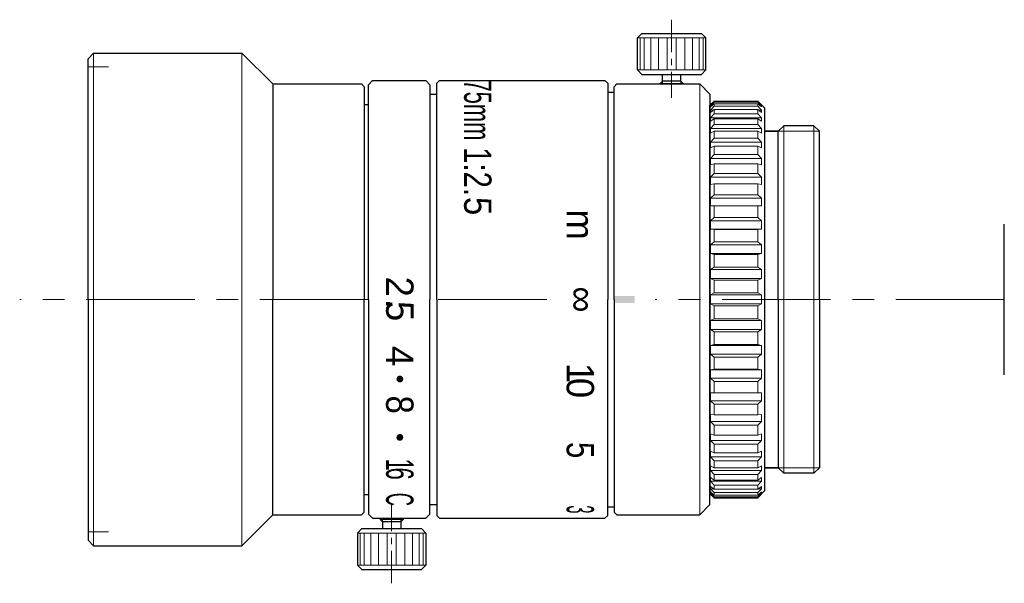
# Model space of a CAD drawing. Header units: millimetres. Extents: x 22.1 to 94.1, y 26.6 to 67.8.
import ezdxf
from ezdxf.enums import TextEntityAlignment as Align

# ---------------------------------------------------------------- set-up
doc = ezdxf.new("R2010")
doc.units = ezdxf.units.MM
doc.header["$LTSCALE"] = 0.25
doc.linetypes.add('CENTER', pattern=[50.8, 31.75, -6.35, 6.35, -6.35])
doc.layers.add('00_補助線', color=252, linetype='Continuous', lineweight=0, plot=False)
for name, color, linetype, lineweight in [('01_中心線', 1, 'CENTER', 20), ('03_寸法・文字', 50, 'Continuous', 20), ('画層1', 7, 'Continuous', 30)]:
    doc.layers.add(name, color=color, linetype=linetype, lineweight=lineweight)
doc.styles.add('VS Standard', font='txt', dxfattribs={"height": 3})

msp = doc.modelspace()

# ---------------------------------------------------------------- hatches: boundary and pattern name
at = {"layer": '03_寸法・文字'}
h = msp.add_hatch(color=256, dxfattribs=at)
h.dxf.hatch_style = 1
h.paths.add_polyline_path([(67.026, 47.573), (65.526, 47.573), (65.526, 47.073), (67.026, 47.073)])
h = msp.add_hatch(color=256, dxfattribs=at)
h.dxf.hatch_style = 1
h.paths.add_polyline_path([(49.852, 41.256, 1), (49.852, 41.756, 1)])
h = msp.add_hatch(color=256, dxfattribs=at)
h.dxf.hatch_style = 1
h.paths.add_polyline_path([(49.852, 36.989, 1), (49.852, 37.489, 1)])

# ---------------------------------------------------------------- linework, layer by layer
at = {"layer": '00_補助線'}
for p, q in [((27.052, 64.323), (28.552, 64.323)), ((27.052, 30.323), (28.552, 30.323))]:
    msp.add_line(p, q, dxfattribs=at)
at = {"layer": '01_中心線', "ltscale": 0.3}
for p, q in [((69.726, 67.773), (69.726, 62.073)), ((49.252, 26.573), (49.252, 32.323))]:
    msp.add_line(p, q, dxfattribs=at)
at = {"layer": '01_中心線'}
for p, q in [((47.552, 47.323), (22.052, 47.323)), ((60.592, 47.323), (52.052, 47.323)), ((94.052, 47.323), (68.526, 47.323))]:
    msp.add_line(p, q, dxfattribs=at)
at = {"layer": '画層1', "ltscale": 0.25}
for p, q in [((67.226, 66.448), (67.551, 66.773)), ((67.226, 64.098), (67.226, 66.448)), ((67.551, 66.773), (71.901, 66.773)), ((71.901, 66.773), (72.226, 66.448)), ((72.226, 64.098), (72.226, 66.448)), ((67.551, 63.773), (67.226, 64.098)), ((71.901, 63.773), (72.226, 64.098)), ((67.551, 63.773), (71.901, 63.773)), ((69.051, 63.273), (69.051, 63.773)), ((70.401, 63.273), (70.401, 63.773)), ((68.876, 63.098), (69.051, 63.273)), ((68.876, 63.073), (68.876, 63.098)), ((70.401, 63.273), (69.051, 63.273)), ((70.576, 63.098), (70.401, 63.273)), ((70.576, 63.073), (70.576, 63.098)), ((48.402, 31.323), (48.402, 31.248)), ((48.402, 31.248), (48.577, 31.073)), ((49.927, 31.073), (48.577, 31.073)), ((48.577, 31.073), (48.577, 30.573)), ((50.102, 31.248), (49.927, 31.073)), ((49.927, 31.073), (49.927, 30.573)), ((50.102, 31.323), (50.102, 31.248)), ((47.077, 30.573), (46.752, 30.248)), ((46.752, 30.248), (46.752, 27.898)), ((47.077, 30.573), (51.427, 30.573)), ((51.427, 30.573), (51.752, 30.248)), ((51.752, 30.248), (51.752, 27.898)), ((46.752, 27.898), (47.077, 27.573)), ((47.077, 27.573), (51.427, 27.573)), ((51.427, 27.573), (51.752, 27.898))]:
    msp.add_line(p, q, dxfattribs=at)
at = {"layer": '画層1', "lineweight": 9, "ltscale": 0.25}
for p, q in [((72.226, 66.448), (67.226, 66.448)), ((67.417, 66.448), (67.417, 64.098)), ((67.708, 66.448), (67.708, 64.098)), ((68.204, 66.448), (68.204, 64.098)), ((68.77, 66.448), (68.77, 64.098)), ((69.4, 66.448), (69.4, 64.098)), ((70.053, 66.448), (70.053, 64.098)), ((70.683, 66.448), (70.683, 64.098)), ((71.248, 66.448), (71.248, 64.098)), ((71.745, 66.448), (71.745, 64.098)), ((72.036, 66.448), (72.036, 64.098)), ((67.226, 64.098), (72.226, 64.098)), ((70.576, 63.098), (68.876, 63.098)), ((50.102, 31.248), (48.402, 31.248)), ((46.752, 30.248), (51.752, 30.248)), ((46.942, 27.898), (46.942, 30.248)), ((47.234, 27.898), (47.234, 30.248)), ((47.73, 27.898), (47.73, 30.248)), ((48.295, 27.898), (48.295, 30.248)), ((48.925, 27.898), (48.925, 30.248)), ((49.578, 27.898), (49.578, 30.248)), ((50.209, 27.898), (50.209, 30.248)), ((50.774, 27.898), (50.774, 30.248)), ((51.27, 27.898), (51.27, 30.248)), ((51.562, 27.898), (51.562, 30.248)), ((51.752, 27.898), (46.752, 27.898))]:
    msp.add_line(p, q, dxfattribs=at)
at = {"layer": '画層1'}
for p, q in [((27.052, 64.923), (27.452, 65.323)), ((27.052, 47.323), (27.052, 64.923)), ((27.452, 65.323), (38.302, 65.323)), ((38.302, 65.323), (40.552, 63.073)), ((40.552, 63.073), (47.052, 63.073)), ((40.552, 63.073), (40.552, 47.323)), ((47.052, 63.073), (47.252, 62.873)), ((47.252, 62.873), (47.252, 47.323)), ((47.552, 63.023), (47.852, 63.323)), ((47.552, 47.323), (47.552, 63.023)), ((47.852, 63.323), (51.752, 63.323)), ((52.052, 63.023), (51.752, 63.323)), ((52.052, 63.023), (52.052, 47.323)), ((52.752, 63.323), (52.552, 63.123)), ((52.552, 47.323), (52.552, 63.123)), ((52.752, 63.323), (64.852, 63.323)), ((65.052, 63.123), (64.852, 63.323)), ((65.052, 63.123), (65.052, 47.323)), ((65.526, 62.873), (65.726, 63.073)), ((65.526, 47.323), (65.526, 62.873)), ((65.726, 63.073), (71.776, 63.073)), ((72.526, 62.323), (71.776, 63.073)), ((52.052, 62.323), (52.552, 62.323)), ((65.026, 62.473), (65.526, 62.473)), ((72.526, 62.323), (72.526, 47.323)), ((47.252, 61.573), (47.552, 61.573)), ((72.526, 61.523), (72.826, 61.823)), ((72.526, 33.123), (72.526, 61.523)), ((72.526, 61.373), (72.526, 33.273)), ((72.826, 61.753), (72.563, 61.48)), ((72.826, 61.823), (76.026, 61.823)), ((72.826, 61.753), (72.826, 61.823)), ((76.026, 61.823), (76.526, 61.323)), ((76.026, 61.753), (76.29, 61.48)), ((76.526, 61.323), (76.526, 33.323)), ((77.526, 59.626), (77.923, 60.023)), ((80.129, 60.023), (77.923, 60.023)), ((80.129, 60.023), (80.526, 59.626)), ((77.526, 59.626), (76.526, 59.626)), ((76.526, 59.626), (77.526, 59.626)), ((77.526, 47.323), (77.526, 59.626)), ((80.526, 47.323), (80.526, 59.626)), ((94.052, 41.823), (94.052, 52.823)), ((27.052, 47.323), (27.052, 29.723)), ((40.552, 31.573), (40.552, 47.323)), ((47.252, 31.773), (47.252, 47.323)), ((47.552, 47.323), (47.552, 31.623)), ((52.052, 31.623), (52.052, 47.323)), ((52.552, 47.323), (52.552, 31.523)), ((65.052, 31.523), (65.052, 47.323)), ((65.526, 47.323), (65.526, 31.773)), ((72.526, 32.323), (72.526, 47.323)), ((77.526, 47.323), (77.526, 35.02)), ((80.526, 47.323), (80.526, 35.02)), ((77.526, 35.02), (76.526, 35.02)), ((76.526, 35.02), (77.526, 35.02)), ((77.526, 35.02), (77.923, 34.623)), ((80.129, 34.623), (77.923, 34.623)), ((80.129, 34.623), (80.526, 35.02)), ((72.526, 33.123), (72.826, 32.823)), ((72.563, 33.165), (72.826, 32.892)), ((76.026, 32.823), (76.526, 33.323)), ((76.026, 32.892), (76.29, 33.165)), ((47.252, 33.073), (47.552, 33.073)), ((72.826, 32.892), (72.826, 32.823)), ((72.826, 32.823), (76.026, 32.823)), ((76.026, 32.892), (76.026, 32.823)), ((47.052, 31.573), (47.252, 31.773)), ((52.052, 32.323), (52.552, 32.323)), ((65.026, 32.173), (65.526, 32.173)), ((65.526, 31.773), (65.726, 31.573)), ((72.526, 32.323), (71.776, 31.573)), ((38.302, 29.323), (40.552, 31.573)), ((40.552, 31.573), (47.052, 31.573)), ((47.552, 31.623), (47.852, 31.323)), ((47.852, 31.323), (51.752, 31.323)), ((52.052, 31.623), (51.752, 31.323)), ((52.752, 31.323), (52.552, 31.523)), ((52.752, 31.323), (64.852, 31.323)), ((65.052, 31.523), (64.852, 31.323)), ((65.726, 31.573), (71.776, 31.573)), ((27.052, 29.723), (27.452, 29.323)), ((27.452, 29.323), (38.302, 29.323))]:
    msp.add_line(p, q, dxfattribs=at)
at = {"layer": '画層1', "lineweight": 9}
for p, q in [((27.452, 65.323), (27.452, 47.323)), ((38.302, 65.323), (38.302, 47.323)), ((71.776, 63.073), (71.776, 47.323)), ((72.826, 61.629), (72.563, 61.394)), ((72.659, 61.48), (72.563, 61.48)), ((72.563, 61.48), (72.563, 61.394)), ((72.826, 61.445), (72.563, 61.159)), ((76.026, 61.753), (72.826, 61.753)), ((76.026, 61.629), (72.826, 61.629)), ((72.826, 61.445), (72.826, 61.629)), ((76.026, 61.445), (72.826, 61.445)), ((76.026, 61.445), (76.026, 61.629)), ((76.026, 61.629), (76.29, 61.394)), ((76.026, 61.445), (76.29, 61.159)), ((76.193, 61.48), (76.29, 61.48)), ((76.29, 61.48), (76.29, 61.394)), ((76.29, 61.455), (76.29, 61.394)), ((72.826, 61.198), (72.563, 60.989)), ((72.778, 61.159), (72.563, 61.159)), ((72.563, 61.159), (72.563, 60.989)), ((72.826, 60.894), (72.563, 60.602)), ((76.29, 60.602), (72.563, 60.602)), ((72.563, 60.602), (72.563, 60.349)), ((72.826, 60.529), (72.563, 60.349)), ((76.026, 61.198), (72.826, 61.198)), ((72.826, 60.894), (72.826, 61.198)), ((76.026, 60.894), (72.826, 60.894)), ((76.026, 60.529), (72.826, 60.529)), ((72.826, 60.112), (72.826, 60.529)), ((76.026, 61.198), (76.29, 60.989)), ((76.026, 60.894), (76.026, 61.198)), ((76.026, 60.894), (76.29, 60.602)), ((76.026, 60.529), (76.29, 60.349)), ((76.026, 60.112), (76.026, 60.529)), ((76.075, 61.159), (76.29, 61.159)), ((76.29, 61.159), (76.29, 60.989)), ((76.29, 60.989), (76.29, 61.159)), ((76.29, 60.349), (76.29, 60.602)), ((72.826, 60.112), (72.563, 59.817)), ((76.29, 59.817), (72.563, 59.817)), ((72.563, 59.817), (72.563, 59.487)), ((76.026, 60.112), (72.826, 60.112)), ((76.026, 60.112), (76.29, 59.817)), ((76.29, 59.487), (76.29, 59.817)), ((77.923, 60.023), (77.923, 47.323)), ((80.129, 60.023), (80.129, 47.323)), ((72.826, 59.635), (72.563, 59.487)), ((72.826, 59.111), (72.563, 58.818)), ((76.026, 59.635), (72.826, 59.635)), ((72.826, 59.111), (72.826, 59.635)), ((76.026, 59.111), (72.826, 59.111)), ((76.026, 59.635), (76.29, 59.487)), ((76.026, 59.111), (76.026, 59.635)), ((76.026, 59.111), (76.29, 58.818)), ((76.29, 58.818), (72.563, 58.818)), ((72.563, 58.818), (72.563, 58.417)), ((72.826, 58.53), (72.563, 58.417)), ((76.026, 58.53), (72.826, 58.53)), ((72.826, 57.908), (72.826, 58.53)), ((76.026, 58.53), (76.29, 58.417)), ((76.026, 57.908), (76.026, 58.53)), ((76.29, 58.417), (76.29, 58.818)), ((72.826, 57.908), (72.563, 57.622)), ((76.29, 57.622), (72.563, 57.622)), ((72.563, 57.622), (72.563, 57.156)), ((76.026, 57.908), (72.826, 57.908)), ((76.026, 57.908), (76.29, 57.622)), ((76.29, 57.156), (76.29, 57.622)), ((72.826, 57.233), (72.563, 57.156)), ((76.026, 57.233), (72.826, 57.233)), ((72.826, 56.524), (72.826, 57.233)), ((76.026, 56.524), (76.026, 57.233)), ((76.026, 57.233), (76.29, 57.156)), ((72.563, 56.251), (72.826, 56.524)), ((76.29, 56.251), (72.563, 56.251)), ((72.563, 56.251), (72.563, 55.728)), ((76.026, 56.524), (72.826, 56.524)), ((76.026, 56.524), (76.29, 56.251)), ((76.29, 55.728), (76.29, 56.251)), ((72.826, 55.766), (72.563, 55.728)), ((76.026, 55.766), (72.826, 55.766)), ((72.826, 54.982), (72.826, 55.766)), ((76.026, 55.766), (76.29, 55.728)), ((76.026, 54.982), (76.026, 55.766)), ((72.826, 54.982), (72.563, 54.726)), ((76.29, 54.726), (72.563, 54.726)), ((72.563, 54.726), (72.563, 54.156)), ((76.026, 54.982), (72.826, 54.982)), ((76.026, 54.982), (76.29, 54.726)), ((76.29, 54.156), (76.29, 54.726)), ((76.29, 54.156), (72.563, 54.156)), ((72.826, 53.31), (72.826, 54.156)), ((76.026, 53.31), (76.026, 54.156)), ((72.826, 53.31), (72.563, 53.075)), ((72.826, 53.31), (76.026, 53.31)), ((76.026, 53.31), (76.29, 53.075)), ((76.29, 53.075), (72.563, 53.075)), ((72.563, 53.075), (72.563, 52.466)), ((76.29, 52.466), (76.29, 53.075)), ((72.563, 52.466), (76.29, 52.466)), ((72.826, 52.428), (72.563, 52.466)), ((76.026, 52.428), (72.826, 52.428)), ((72.826, 51.535), (72.826, 52.428)), ((76.026, 52.428), (76.29, 52.466)), ((76.026, 51.535), (76.026, 52.428)), ((72.826, 51.535), (72.563, 51.326)), ((72.563, 51.326), (76.29, 51.326)), ((72.563, 51.326), (72.563, 50.689)), ((72.826, 51.535), (76.026, 51.535)), ((76.026, 51.535), (76.29, 51.326)), ((76.29, 50.689), (76.29, 51.326)), ((72.563, 50.689), (76.29, 50.689)), ((72.826, 50.613), (72.563, 50.689)), ((72.826, 50.613), (76.026, 50.613)), ((72.826, 49.687), (72.826, 50.613)), ((76.026, 50.613), (76.29, 50.689)), ((76.026, 49.687), (76.026, 50.613)), ((72.826, 49.687), (72.563, 49.508)), ((72.826, 49.687), (76.026, 49.687)), ((76.026, 49.687), (76.29, 49.508)), ((72.563, 49.508), (76.29, 49.508)), ((72.563, 49.508), (72.563, 48.854)), ((76.29, 48.854), (76.29, 49.508)), ((76.29, 48.854), (72.563, 48.854)), ((72.826, 48.741), (72.563, 48.854)), ((76.026, 48.741), (72.826, 48.741)), ((72.826, 47.8), (72.826, 48.741)), ((76.026, 48.741), (76.29, 48.854)), ((76.026, 47.8), (76.026, 48.741)), ((72.826, 47.8), (72.563, 47.652)), ((76.29, 47.652), (72.563, 47.652)), ((72.563, 46.993), (72.563, 47.652)), ((76.026, 47.8), (72.826, 47.8)), ((76.026, 47.8), (76.29, 47.652)), ((76.29, 46.993), (76.29, 47.652)), ((27.452, 29.323), (27.452, 47.323)), ((38.302, 29.323), (38.302, 47.323)), ((71.776, 31.573), (71.776, 47.323)), ((76.29, 46.993), (72.563, 46.993)), ((72.826, 46.845), (72.563, 46.993)), ((72.826, 46.845), (72.826, 45.904)), ((76.026, 46.845), (72.826, 46.845)), ((76.026, 46.845), (76.29, 46.993)), ((76.026, 46.845), (76.026, 45.904)), ((77.923, 34.623), (77.923, 47.323)), ((80.129, 34.623), (80.129, 47.323)), ((72.826, 45.904), (72.563, 45.791)), ((76.29, 45.791), (72.563, 45.791)), ((72.563, 45.138), (72.563, 45.791)), ((76.026, 45.904), (72.826, 45.904)), ((76.026, 45.904), (76.29, 45.791)), ((76.29, 45.791), (76.29, 45.138)), ((72.563, 45.138), (76.29, 45.138)), ((72.826, 44.958), (72.563, 45.138)), ((72.826, 44.958), (76.026, 44.958)), ((72.826, 44.958), (72.826, 44.033)), ((76.026, 44.958), (76.29, 45.138)), ((76.026, 44.958), (76.026, 44.033)), ((72.826, 44.033), (72.563, 43.956)), ((72.563, 43.956), (76.29, 43.956)), ((72.563, 43.32), (72.563, 43.956)), ((72.826, 44.033), (76.026, 44.033)), ((76.026, 44.033), (76.29, 43.956)), ((76.29, 43.956), (76.29, 43.32)), ((72.563, 43.32), (76.29, 43.32)), ((72.826, 43.111), (72.563, 43.32)), ((76.026, 43.111), (76.29, 43.32)), ((72.826, 43.111), (76.026, 43.111)), ((72.826, 43.111), (72.826, 42.218)), ((76.026, 43.111), (76.026, 42.218)), ((72.826, 42.218), (72.563, 42.179)), ((72.563, 42.179), (76.29, 42.179)), ((72.563, 41.57), (72.563, 42.179)), ((76.026, 42.218), (72.826, 42.218)), ((76.026, 42.218), (76.29, 42.179)), ((76.29, 42.179), (76.29, 41.57)), ((76.29, 41.57), (72.563, 41.57)), ((72.826, 41.336), (72.563, 41.57)), ((72.826, 41.336), (76.026, 41.336)), ((72.826, 41.336), (72.826, 40.49)), ((76.026, 41.336), (76.29, 41.57)), ((76.026, 41.336), (76.026, 40.49)), ((76.29, 40.49), (72.563, 40.49)), ((72.563, 39.919), (72.563, 40.49)), ((76.29, 40.49), (76.29, 39.919)), ((76.29, 39.919), (72.563, 39.919)), ((72.826, 39.663), (72.563, 39.919)), ((76.026, 39.663), (72.826, 39.663)), ((72.826, 39.663), (72.826, 38.879)), ((76.026, 39.663), (76.29, 39.919)), ((76.026, 39.663), (76.026, 38.879)), ((72.826, 38.879), (72.563, 38.918)), ((72.563, 38.395), (72.563, 38.918)), ((76.026, 38.879), (76.29, 38.918)), ((76.29, 38.918), (76.29, 38.395)), ((76.29, 38.395), (72.563, 38.395)), ((72.563, 38.395), (72.826, 38.122)), ((76.026, 38.879), (72.826, 38.879)), ((76.026, 38.122), (76.29, 38.395)), ((72.563, 37.023), (72.563, 37.489)), ((72.826, 37.413), (72.563, 37.489)), ((76.026, 38.122), (72.826, 38.122)), ((72.826, 38.122), (72.826, 37.413)), ((76.026, 38.122), (76.026, 37.413)), ((76.026, 37.413), (76.29, 37.489)), ((76.29, 37.489), (76.29, 37.023)), ((76.29, 37.023), (72.563, 37.023)), ((72.826, 36.738), (72.563, 37.023)), ((76.026, 37.413), (72.826, 37.413)), ((76.026, 36.738), (72.826, 36.738)), ((72.826, 36.738), (72.826, 36.116)), ((76.026, 36.738), (76.29, 37.023)), ((76.026, 36.738), (76.026, 36.116)), ((72.826, 36.116), (72.563, 36.229)), ((72.563, 35.828), (72.563, 36.229)), ((76.026, 36.116), (72.826, 36.116)), ((76.026, 36.116), (76.29, 36.229)), ((76.29, 36.229), (76.29, 35.828)), ((76.29, 35.828), (72.563, 35.828)), ((72.826, 35.535), (72.563, 35.828)), ((76.026, 35.535), (72.826, 35.535)), ((72.826, 35.535), (72.826, 35.011)), ((76.026, 35.535), (76.29, 35.828)), ((76.026, 35.535), (76.026, 35.011)), ((72.826, 35.011), (72.563, 35.158)), ((72.563, 34.829), (72.563, 35.158)), ((76.29, 34.829), (72.563, 34.829)), ((72.826, 34.534), (72.563, 34.829)), ((76.026, 35.011), (72.826, 35.011)), ((76.026, 35.011), (76.29, 35.158)), ((76.026, 34.534), (76.29, 34.829)), ((76.29, 35.158), (76.29, 34.829)), ((72.826, 34.116), (72.563, 34.296)), ((72.563, 34.044), (72.563, 34.296)), ((76.29, 34.044), (72.563, 34.044)), ((72.826, 33.751), (72.563, 34.044)), ((76.026, 34.534), (72.826, 34.534)), ((72.826, 34.534), (72.826, 34.116)), ((76.026, 34.116), (72.826, 34.116)), ((76.026, 34.534), (76.026, 34.116)), ((76.026, 34.116), (76.29, 34.296)), ((76.026, 33.751), (76.29, 34.044)), ((76.29, 34.296), (76.29, 34.044)), ((72.826, 33.448), (72.563, 33.657)), ((72.563, 33.486), (72.563, 33.657)), ((72.826, 33.201), (72.563, 33.486)), ((72.778, 33.486), (72.563, 33.486)), ((72.826, 33.017), (72.563, 33.251)), ((72.563, 33.165), (72.563, 33.251)), ((72.659, 33.165), (72.563, 33.165)), ((76.026, 33.751), (72.826, 33.751)), ((72.826, 33.751), (72.826, 33.448)), ((76.026, 33.448), (72.826, 33.448)), ((76.026, 33.201), (72.826, 33.201)), ((72.826, 33.201), (72.826, 33.017)), ((76.026, 33.751), (76.026, 33.448)), ((76.026, 33.448), (76.29, 33.657)), ((76.026, 33.201), (76.29, 33.486)), ((76.026, 33.017), (76.29, 33.251)), ((76.026, 33.201), (76.026, 33.017)), ((76.075, 33.486), (76.29, 33.486)), ((76.193, 33.165), (76.29, 33.165)), ((76.29, 33.486), (76.29, 33.657)), ((76.29, 33.657), (76.29, 33.486)), ((76.29, 33.191), (76.29, 33.251)), ((76.29, 33.165), (76.29, 33.251)), ((76.026, 33.017), (72.826, 33.017)), ((76.026, 32.892), (72.826, 32.892))]:
    msp.add_line(p, q, dxfattribs=at)
at = {"layer": '画層1', "lineweight": 20, "ltscale": 0.25}
for p, q in [((69.051, 63.073), (69.051, 63.273)), ((70.401, 63.073), (70.401, 63.273)), ((48.577, 31.323), (48.577, 31.073)), ((49.927, 31.323), (49.927, 31.073))]:
    msp.add_line(p, q, dxfattribs=at)
at = {"layer": '画層1', "lineweight": 20}
for p, q in [((77.526, 59.626), (80.526, 59.626)), ((77.526, 35.02), (80.526, 35.02))]:
    msp.add_line(p, q, dxfattribs=at)

# ---------------------------------------------------------------- texts
at = {"layer": '03_寸法・文字', "style": 'VS Standard', "width": 0.6}
msp.add_text('75mm', height=2, rotation=270, dxfattribs=at).set_placement((54.552, 58.949), align=Align.RIGHT)
at = {"layer": '03_寸法・文字', "style": 'VS Standard'}
for s, width, p in [('1:2.', 0.8, (54.552, 58.455)), ('5', 0.9, (54.552, 54.815))]:
    msp.add_text(s, height=2, rotation=270, dxfattribs=dict(at, width=width)).set_placement(p)
for s, rotation, p in [('m', 270, (64.052, 52.795)), ('2', 270, (50.846, 48.253)), ('∞', 90, (61.912, 47.323)), ('.', 270, (50.85, 47.014)), ('5', 270, (50.85, 46.47)), ('4', 270, (50.847, 43.182)), ('1', 270, (64.048, 41.945)), ('0', 270, (64.048, 40.851))]:
    msp.add_text(s, height=2, rotation=rotation, dxfattribs=at).set_placement(p, align=Align.TOP_CENTER)
for s, width, p in [('8', 0.9, (50.847, 39.631)), ('5', 0.8, (64.048, 36.306)), ('1', 0.6, (50.85, 35.242)), ('6', 0.6, (50.847, 34.588)), ('C', 0.5, (50.847, 32.706)), ('3', 0.4, (64.048, 31.974))]:
    msp.add_text(s, height=2, rotation=270, dxfattribs=dict(at, width=width)).set_placement(p, align=Align.TOP_CENTER)

doc.saveas('drawing.dxf')
